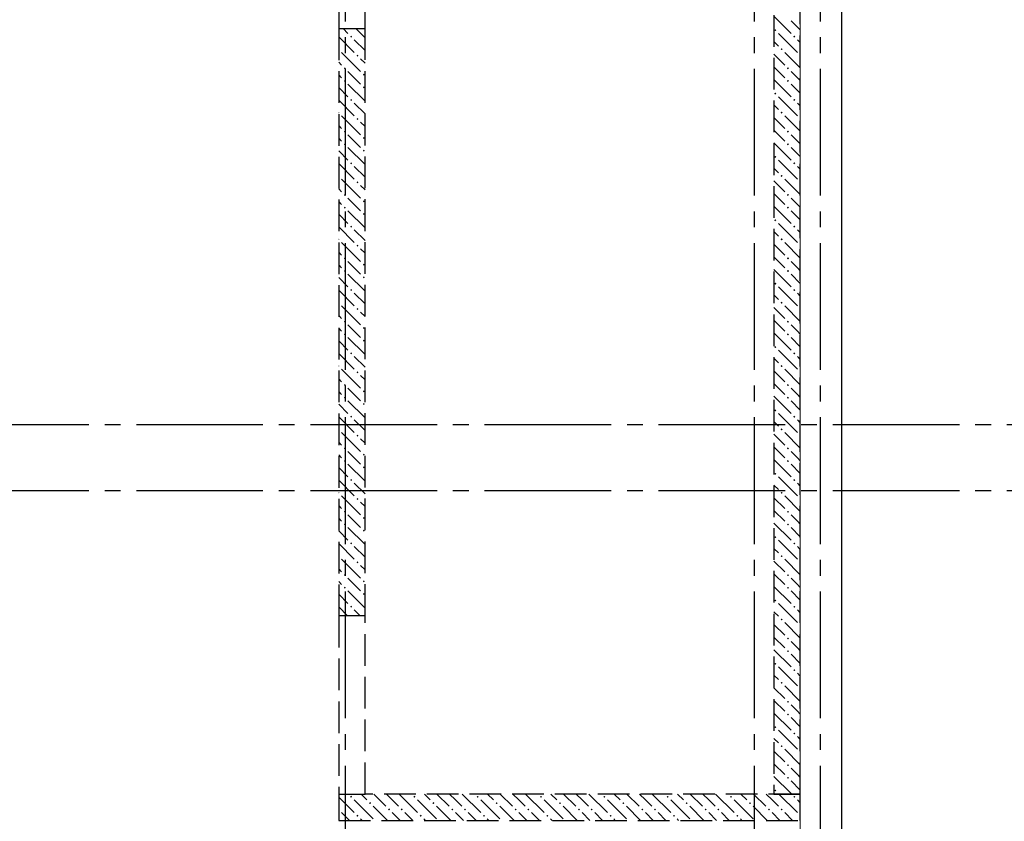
# Model space of a CAD drawing. Header units: millimetres. Extents: x 0 to 50400, y 0 to 35640.
# Tile 7 of 8: x 27747 to 35212, y 25856 to 31929. Entities that reach past the tile are written whole.
import ezdxf

# ---------------------------------------------------------------- set-up
doc = ezdxf.new("R2010")
doc.units = ezdxf.units.MM
doc.linetypes.add('______2', pattern=[324, 240, -84.00000000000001])
doc.linetypes.add('______5', pattern=[1320, 960, -120, 120, -120])
for name, color, linetype, lineweight in [('Standard', 7, 'Continuous', 25), ('ЖБ Перекрытие верхний уровень', 7, 'Continuous', 35), ('ЖБ Стена верхний уровень', 7, 'Continuous', 35)]:
    doc.layers.add(name, color=color, linetype=linetype, lineweight=lineweight)
doc.layers.add('Оси', color=7, linetype='______5', true_color=0x656565)

msp = doc.modelspace()

# ---------------------------------------------------------------- hatches: boundary and pattern name
at = {"layer": 'ЖБ Стена верхний уровень', "linetype": 'Continuous', "lineweight": 18, "transparency": 33554687}
for points in [[(30251.77734375, 31801.2890625), (30259.5849609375, 31809.0966796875), (30267.38525390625, 31801.2890625), (30259.5849609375, 31793.48876953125)], [(33467.79052734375, 31849.29931640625), (33475.576171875, 31857.099609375), (33483.3837890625, 31849.29931640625), (33475.576171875, 31841.49169921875)], [(33611.77734375, 31801.2890625), (33619.5849609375, 31809.0966796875), (33627.38525390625, 31801.2890625), (33619.5849609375, 31793.48876953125)], [(30165.09521484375, 31711.58935546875), (30171.38671875, 31705.2978515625), (30165.09521484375, 31699.00044014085)], [(30299.78759765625, 31657.28759765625), (30307.587890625, 31665.09521484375), (30315.38818359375, 31657.28759765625), (30307.587890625, 31649.501953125)], [(33515.77880859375, 31705.2978515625), (33523.58642578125, 31713.09814453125), (33531.38671875, 31705.2978515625), (33523.58642578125, 31697.490234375)], [(33659.78759765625, 31657.28759765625), (33665.10498046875, 31662.60997331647), (33665.10498046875, 31651.98020053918)], [(30203.7890625, 31561.2890625), (30211.58935546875, 31569.0966796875), (30219.38232421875, 31561.2890625), (30211.58935546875, 31553.48876953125)], [(30347.79052734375, 31513.30078125), (30355.576171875, 31521.08642578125), (30363.3837890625, 31513.30078125), (30355.576171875, 31505.50048828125)], [(33563.7890625, 31561.2890625), (33571.58935546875, 31569.0966796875), (33579.38232421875, 31561.2890625), (33571.58935546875, 31553.48876953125)], [(30203.7890625, 31465.2978515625), (30211.58935546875, 31473.09814453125), (30219.38232421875, 31465.2978515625), (30211.58935546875, 31457.490234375)], [(33563.7890625, 31465.2978515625), (33571.58935546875, 31473.09814453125), (33579.38232421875, 31465.2978515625), (33571.58935546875, 31457.490234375)], [(30347.79052734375, 31417.28759765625), (30355.576171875, 31425.09521484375), (30363.3837890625, 31417.28759765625), (30355.576171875, 31409.501953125)], [(33467.79052734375, 31369.29931640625), (33475.576171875, 31377.099609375), (33483.3837890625, 31369.29931640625), (33475.576171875, 31361.49169921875)], [(30251.77734375, 31321.2890625), (30259.5849609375, 31329.0966796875), (30267.38525390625, 31321.2890625), (30259.5849609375, 31313.48876953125)], [(33611.77734375, 31321.2890625), (33619.5849609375, 31329.0966796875), (33627.38525390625, 31321.2890625), (33619.5849609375, 31313.48876953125)], [(30165.09521484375, 31231.58935546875), (30171.38671875, 31225.2978515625), (30165.09521484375, 31219.00044014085)], [(33515.77880859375, 31225.2978515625), (33523.58642578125, 31233.09814453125), (33531.38671875, 31225.2978515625), (33523.58642578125, 31217.490234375)], [(30299.78759765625, 31177.28759765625), (30307.587890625, 31185.09521484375), (30315.38818359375, 31177.28759765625), (30307.587890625, 31169.501953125)], [(33659.78759765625, 31177.28759765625), (33665.10498046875, 31182.60997331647), (33665.10498046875, 31171.98020053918)], [(30203.7890625, 31081.2890625), (30211.58935546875, 31089.0966796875), (30219.38232421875, 31081.2890625), (30211.58935546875, 31073.48876953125)], [(33563.7890625, 31081.2890625), (33571.58935546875, 31089.0966796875), (33579.38232421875, 31081.2890625), (33571.58935546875, 31073.48876953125)], [(30203.7890625, 30985.2978515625), (30211.58935546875, 30993.09814453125), (30219.38232421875, 30985.2978515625), (30211.58935546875, 30977.490234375)], [(30347.79052734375, 31033.30078125), (30355.576171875, 31041.08642578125), (30363.3837890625, 31033.30078125), (30355.576171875, 31025.50048828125)], [(33563.7890625, 30985.2978515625), (33571.58935546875, 30993.09814453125), (33579.38232421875, 30985.2978515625), (33571.58935546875, 30977.490234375)], [(30347.79052734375, 30937.28759765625), (30355.576171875, 30945.09521484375), (30363.3837890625, 30937.28759765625), (30355.576171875, 30929.501953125)], [(30251.77734375, 30841.2890625), (30259.5849609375, 30849.0966796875), (30267.38525390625, 30841.2890625), (30259.5849609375, 30833.48876953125)], [(33467.79052734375, 30889.29931640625), (33475.576171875, 30897.099609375), (33483.3837890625, 30889.29931640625), (33475.576171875, 30881.49169921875)], [(33611.77734375, 30841.2890625), (33619.5849609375, 30849.0966796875), (33627.38525390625, 30841.2890625), (33619.5849609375, 30833.48876953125)], [(30165.09521484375, 30751.58935546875), (30171.38671875, 30745.2978515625), (30165.09521484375, 30739.00044014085)], [(30299.78759765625, 30697.28759765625), (30307.587890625, 30705.09521484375), (30315.38818359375, 30697.28759765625), (30307.587890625, 30689.501953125)], [(33515.77880859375, 30745.2978515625), (33523.58642578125, 30753.09814453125), (33531.38671875, 30745.2978515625), (33523.58642578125, 30737.490234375)], [(33659.78759765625, 30697.28759765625), (33665.10498046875, 30702.60997331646), (33665.10498046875, 30691.98020053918)], [(30203.7890625, 30601.2890625), (30211.58935546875, 30609.0966796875), (30219.38232421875, 30601.2890625), (30211.58935546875, 30593.48876953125)], [(33563.7890625, 30601.2890625), (33571.58935546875, 30609.0966796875), (33579.38232421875, 30601.2890625), (33571.58935546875, 30593.48876953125)], [(30347.79052734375, 30553.30078125), (30355.576171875, 30561.08642578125), (30363.3837890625, 30553.30078125), (30355.576171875, 30545.4931640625)], [(30203.7890625, 30505.2978515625), (30211.58935546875, 30513.09814453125), (30219.38232421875, 30505.2978515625), (30211.58935546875, 30497.490234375)], [(30347.79052734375, 30457.28759765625), (30355.576171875, 30465.09521484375), (30363.3837890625, 30457.28759765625), (30355.576171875, 30449.501953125)], [(33563.7890625, 30505.2978515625), (33571.58935546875, 30513.09814453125), (33579.38232421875, 30505.2978515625), (33571.58935546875, 30497.490234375)], [(33467.79052734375, 30409.29931640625), (33475.576171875, 30417.099609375), (33483.3837890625, 30409.29931640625), (33475.576171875, 30401.49169921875)], [(30251.77734375, 30361.2890625), (30259.5849609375, 30369.0966796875), (30267.38525390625, 30361.2890625), (30259.5849609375, 30353.48876953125)], [(33611.77734375, 30361.2890625), (33619.5849609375, 30369.0966796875), (33627.38525390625, 30361.2890625), (33619.5849609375, 30353.48876953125)], [(30165.09521484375, 30271.58935546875), (30171.38671875, 30265.2978515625), (30165.09521484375, 30259.00044014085)], [(33515.77880859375, 30265.2978515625), (33523.58642578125, 30273.09814453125), (33531.38671875, 30265.2978515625), (33523.58642578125, 30257.490234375)], [(30299.78759765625, 30217.28759765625), (30307.587890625, 30225.09521484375), (30315.38818359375, 30217.28759765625), (30307.587890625, 30209.501953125)], [(33659.78759765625, 30217.28759765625), (33665.10498046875, 30222.60997331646), (33665.10498046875, 30211.98020053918)], [(30203.7890625, 30121.2890625), (30211.58935546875, 30129.0966796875), (30219.38232421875, 30121.2890625), (30211.58935546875, 30113.48876953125)], [(33563.7890625, 30121.2890625), (33571.58935546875, 30129.0966796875), (33579.38232421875, 30121.2890625), (33571.58935546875, 30113.48876953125)], [(30203.7890625, 30025.2978515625), (30211.58935546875, 30033.09814453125), (30219.38232421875, 30025.2978515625), (30211.58935546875, 30017.490234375)], [(30347.79052734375, 30073.30078125), (30355.576171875, 30081.08642578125), (30363.3837890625, 30073.30078125), (30355.576171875, 30065.4931640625)], [(33563.7890625, 30025.2978515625), (33571.58935546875, 30033.09814453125), (33579.38232421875, 30025.2978515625), (33571.58935546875, 30017.490234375)], [(30347.79052734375, 29977.28759765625), (30355.576171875, 29985.09521484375), (30363.3837890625, 29977.28759765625), (30355.576171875, 29969.501953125)], [(33467.79052734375, 29929.29931640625), (33475.576171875, 29937.099609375), (33483.3837890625, 29929.29931640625), (33475.576171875, 29921.49169921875)], [(30251.77734375, 29881.2890625), (30259.5849609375, 29889.0966796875), (30267.38525390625, 29881.2890625), (30259.5849609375, 29873.48876953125)], [(33611.77734375, 29881.2890625), (33619.5849609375, 29889.0966796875), (33627.38525390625, 29881.2890625), (33619.5849609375, 29873.48876953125)], [(30165.09521484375, 29791.58935546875), (30171.38671875, 29785.2978515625), (30165.09521484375, 29779.00044014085)], [(33515.77880859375, 29785.2978515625), (33523.58642578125, 29793.09814453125), (33531.38671875, 29785.2978515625), (33523.58642578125, 29777.490234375)], [(30299.78759765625, 29737.28759765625), (30307.587890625, 29745.09521484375), (30315.38818359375, 29737.28759765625), (30307.587890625, 29729.501953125)], [(33659.78759765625, 29737.28759765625), (33665.10498046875, 29742.60997331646), (33665.10498046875, 29731.98020053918)], [(30203.7890625, 29641.2890625), (30211.58935546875, 29649.0966796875), (30219.38232421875, 29641.2890625), (30211.58935546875, 29633.48876953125)], [(33563.7890625, 29641.2890625), (33571.58935546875, 29649.0966796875), (33579.38232421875, 29641.2890625), (33571.58935546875, 29633.48876953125)], [(30347.79052734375, 29593.30078125), (30355.576171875, 29601.08642578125), (30363.3837890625, 29593.30078125), (30355.576171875, 29585.4931640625)], [(30203.7890625, 29545.2978515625), (30211.58935546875, 29553.09814453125), (30219.38232421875, 29545.2978515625), (30211.58935546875, 29537.490234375)], [(30347.79052734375, 29497.28759765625), (30355.576171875, 29505.09521484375), (30363.3837890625, 29497.28759765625), (30355.576171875, 29489.501953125)], [(33563.7890625, 29545.2978515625), (33571.58935546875, 29553.09814453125), (33579.38232421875, 29545.2978515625), (33571.58935546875, 29537.490234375)], [(33467.79052734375, 29449.29931640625), (33475.576171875, 29457.099609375), (33483.3837890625, 29449.29931640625), (33475.576171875, 29441.49169921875)], [(30251.77734375, 29401.2890625), (30259.5849609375, 29409.0966796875), (30267.38525390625, 29401.2890625), (30259.5849609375, 29393.48876953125)], [(33611.77734375, 29401.2890625), (33619.5849609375, 29409.0966796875), (33627.38525390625, 29401.2890625), (33619.5849609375, 29393.48876953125)], [(30165.09521484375, 29311.58935546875), (30171.38671875, 29305.2978515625), (30165.09521484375, 29299.00044014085)], [(30299.78759765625, 29257.28759765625), (30307.587890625, 29265.09521484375), (30315.38818359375, 29257.28759765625), (30307.587890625, 29249.501953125)], [(33515.77880859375, 29305.2978515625), (33523.58642578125, 29313.09814453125), (33531.38671875, 29305.2978515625), (33523.58642578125, 29297.490234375)], [(33659.78759765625, 29257.28759765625), (33665.10498046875, 29262.60997331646), (33665.10498046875, 29251.98020053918)], [(30203.7890625, 29161.2890625), (30211.58935546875, 29169.0966796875), (30219.38232421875, 29161.2890625), (30211.58935546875, 29153.48876953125)], [(30347.79052734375, 29113.30078125), (30355.576171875, 29121.08642578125), (30363.3837890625, 29113.30078125), (30355.576171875, 29105.4931640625)], [(33563.7890625, 29161.2890625), (33571.58935546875, 29169.0966796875), (33579.38232421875, 29161.2890625), (33571.58935546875, 29153.48876953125)], [(30203.7890625, 29065.29052734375), (30211.58935546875, 29073.09814453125), (30219.38232421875, 29065.29052734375), (30211.58935546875, 29057.490234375)], [(33563.7890625, 29065.29052734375), (33571.58935546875, 29073.09814453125), (33579.38232421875, 29065.29052734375), (33571.58935546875, 29057.490234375)], [(30347.79052734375, 29017.28759765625), (30355.576171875, 29025.09521484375), (30363.3837890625, 29017.28759765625), (30355.576171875, 29009.501953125)], [(33467.79052734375, 28969.29931640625), (33475.576171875, 28977.099609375), (33483.3837890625, 28969.29931640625), (33475.576171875, 28961.49169921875)], [(30251.77734375, 28921.2890625), (30259.5849609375, 28929.0966796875), (30267.38525390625, 28921.2890625), (30259.5849609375, 28913.48876953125)], [(33611.77734375, 28921.2890625), (33619.5849609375, 28929.0966796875), (33627.38525390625, 28921.2890625), (33619.5849609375, 28913.48876953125)], [(30165.09521484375, 28831.58793876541), (30171.38671875, 28825.29052734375), (30165.09521484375, 28818.9990234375)], [(33515.77880859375, 28825.29052734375), (33523.58642578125, 28833.09814453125), (33531.38671875, 28825.29052734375), (33523.58642578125, 28817.490234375)], [(30299.78759765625, 28777.28759765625), (30307.587890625, 28785.09521484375), (30315.38818359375, 28777.28759765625), (30307.587890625, 28769.501953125)], [(33659.78759765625, 28777.28759765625), (33665.10498046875, 28782.60997331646), (33665.10498046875, 28771.98020053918)], [(30203.7890625, 28681.2890625), (30211.58935546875, 28689.0966796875), (30219.38232421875, 28681.2890625), (30211.58935546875, 28673.48876953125)], [(33563.7890625, 28681.2890625), (33571.58935546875, 28689.0966796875), (33579.38232421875, 28681.2890625), (33571.58935546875, 28673.48876953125)], [(30203.7890625, 28585.29052734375), (30211.58935546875, 28593.09814453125), (30219.38232421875, 28585.29052734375), (30211.58935546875, 28577.490234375)], [(30347.79052734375, 28633.30078125), (30355.576171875, 28641.08642578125), (30363.3837890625, 28633.30078125), (30355.576171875, 28625.4931640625)], [(33563.7890625, 28585.29052734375), (33571.58935546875, 28593.09814453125), (33579.38232421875, 28585.29052734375), (33571.58935546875, 28577.490234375)], [(30347.79052734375, 28537.28759765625), (30355.576171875, 28545.09521484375), (30363.3837890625, 28537.28759765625), (30355.576171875, 28529.501953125)], [(30251.77734375, 28441.2890625), (30259.5849609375, 28449.0966796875), (30267.38525390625, 28441.2890625), (30259.5849609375, 28433.48876953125)], [(33467.79052734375, 28489.29931640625), (33475.576171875, 28497.099609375), (33483.3837890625, 28489.29931640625), (33475.576171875, 28481.49169921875)], [(33611.77734375, 28441.2890625), (33619.5849609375, 28449.0966796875), (33627.38525390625, 28441.2890625), (33619.5849609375, 28433.48876953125)], [(30165.09521484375, 28351.58793876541), (30171.38671875, 28345.29052734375), (30165.09521484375, 28338.9990234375)], [(30299.78759765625, 28297.28759765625), (30307.587890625, 28305.09521484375), (30315.38818359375, 28297.28759765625), (30307.587890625, 28289.501953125)], [(33515.77880859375, 28345.29052734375), (33523.58642578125, 28353.09814453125), (33531.38671875, 28345.29052734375), (33523.58642578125, 28337.490234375)], [(33659.78759765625, 28297.28759765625), (33665.10498046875, 28302.60997331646), (33665.10498046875, 28291.98020053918)], [(30203.7890625, 28201.2890625), (30211.58935546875, 28209.0966796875), (30219.38232421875, 28201.2890625), (30211.58935546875, 28193.48876953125)], [(30347.79052734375, 28153.30078125), (30355.576171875, 28161.08642578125), (30363.3837890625, 28153.30078125), (30355.576171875, 28145.4931640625)], [(33563.7890625, 28201.2890625), (33571.58935546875, 28209.0966796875), (33579.38232421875, 28201.2890625), (33571.58935546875, 28193.48876953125)], [(30203.7890625, 28105.29052734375), (30211.58935546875, 28113.09814453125), (30219.38232421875, 28105.29052734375), (30211.58935546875, 28097.490234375)], [(33563.7890625, 28105.29052734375), (33571.58935546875, 28113.09814453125), (33579.38232421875, 28105.29052734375), (33571.58935546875, 28097.490234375)], [(30347.79052734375, 28057.28759765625), (30355.576171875, 28065.09521484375), (30363.3837890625, 28057.28759765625), (30355.576171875, 28049.501953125)], [(33467.79052734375, 28009.29931640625), (33475.576171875, 28017.099609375), (33483.3837890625, 28009.29931640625), (33475.576171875, 28001.49169921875)], [(30251.77734375, 27961.2890625), (30259.5849609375, 27969.0966796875), (30267.38525390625, 27961.2890625), (30259.5849609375, 27953.48876953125)], [(33611.77734375, 27961.2890625), (33619.5849609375, 27969.0966796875), (33627.38525390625, 27961.2890625), (33619.5849609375, 27953.48876953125)], [(30165.09521484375, 27871.58793876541), (30171.38671875, 27865.29052734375), (30165.09521484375, 27858.9990234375)], [(33515.77880859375, 27865.29052734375), (33523.58642578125, 27873.09814453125), (33531.38671875, 27865.29052734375), (33523.58642578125, 27857.490234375)], [(30299.78759765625, 27817.28759765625), (30307.587890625, 27825.09521484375), (30315.38818359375, 27817.28759765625), (30307.587890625, 27809.501953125)], [(33659.78759765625, 27817.28759765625), (33665.10498046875, 27822.60997331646), (33665.10498046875, 27811.98020053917)], [(30203.7890625, 27721.2890625), (30211.58935546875, 27729.0966796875), (30219.38232421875, 27721.2890625), (30211.58935546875, 27713.48876953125)], [(33563.7890625, 27721.2890625), (33571.58935546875, 27729.0966796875), (33579.38232421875, 27721.2890625), (33571.58935546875, 27713.48876953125)], [(30203.7890625, 27625.29052734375), (30211.58935546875, 27633.09814453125), (30219.38232421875, 27625.29052734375), (30211.58935546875, 27617.490234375)], [(30347.79052734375, 27673.30078125), (30355.576171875, 27681.10107421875), (30363.3837890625, 27673.30078125), (30355.576171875, 27665.4931640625)], [(33563.7890625, 27625.29052734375), (33571.58935546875, 27633.09814453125), (33579.38232421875, 27625.29052734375), (33571.58935546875, 27617.490234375)], [(30347.79052734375, 27577.28759765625), (30355.576171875, 27585.087890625), (30363.3837890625, 27577.28759765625), (30355.576171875, 27569.501953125)], [(30251.77734375, 27481.2890625), (30259.5849609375, 27489.0966796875), (30267.38525390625, 27481.2890625), (30259.5849609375, 27473.48876953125)], [(33467.79052734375, 27529.29931640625), (33475.576171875, 27537.099609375), (33483.3837890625, 27529.29931640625), (33475.576171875, 27521.49169921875)], [(33611.77734375, 27481.2890625), (33619.5849609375, 27489.0966796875), (33627.38525390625, 27481.2890625), (33619.5849609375, 27473.48876953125)], [(33515.77880859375, 27385.29052734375), (33523.58642578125, 27393.09814453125), (33531.38671875, 27385.29052734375), (33523.58642578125, 27377.490234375)], [(33659.78759765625, 27337.28759765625), (33665.10498046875, 27342.60498046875), (33665.10498046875, 27331.98020053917)], [(33563.7890625, 27241.2890625), (33571.58935546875, 27249.0966796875), (33579.38232421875, 27241.2890625), (33571.58935546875, 27233.48876953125)], [(33563.7890625, 27145.29052734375), (33571.58935546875, 27153.09814453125), (33579.38232421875, 27145.29052734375), (33571.58935546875, 27137.490234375)], [(33467.79052734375, 27049.29931640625), (33475.576171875, 27057.099609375), (33483.3837890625, 27049.29931640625), (33475.576171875, 27041.49169921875)], [(33611.77734375, 27001.2890625), (33619.5849609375, 27009.0966796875), (33627.38525390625, 27001.2890625), (33619.5849609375, 26993.48876953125)], [(33515.77880859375, 26905.29052734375), (33523.58642578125, 26913.09814453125), (33531.38671875, 26905.29052734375), (33523.58642578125, 26897.490234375)], [(33659.78759765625, 26857.28759765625), (33665.10498046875, 26862.60498046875), (33665.10498046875, 26851.98020053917)], [(33563.7890625, 26761.2890625), (33571.58935546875, 26769.0966796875), (33579.38232421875, 26761.2890625), (33571.58935546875, 26753.48876953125)], [(33563.7890625, 26665.29052734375), (33571.58935546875, 26673.09814453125), (33579.38232421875, 26665.29052734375), (33571.58935546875, 26657.490234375)], [(33467.79052734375, 26569.29931640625), (33475.576171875, 26577.099609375), (33483.3837890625, 26569.29931640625), (33475.576171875, 26561.49169921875)], [(33611.77734375, 26521.2890625), (33619.5849609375, 26529.0966796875), (33627.38525390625, 26521.2890625), (33619.5849609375, 26513.48876953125)], [(33515.77880859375, 26425.29052734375), (33523.58642578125, 26433.09814453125), (33531.38671875, 26425.29052734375), (33523.58642578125, 26417.490234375)], [(33659.78759765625, 26377.28759765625), (33665.10498046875, 26382.60498046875), (33665.10498046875, 26371.98020053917)], [(33563.7890625, 26281.2890625), (33571.58935546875, 26289.0966796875), (33579.38232421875, 26281.2890625), (33571.58935546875, 26273.48876953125)], [(33563.7890625, 26185.29052734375), (33571.58935546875, 26193.09814453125), (33579.38232421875, 26185.29052734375), (33571.58935546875, 26177.490234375)], [(33467.79052734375, 26089.29931640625), (33475.576171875, 26097.099609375), (33483.3837890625, 26089.29931640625), (33475.576171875, 26081.49169921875)], [(30251.77734375, 26041.2890625), (30259.5849609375, 26049.0966796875), (30267.38525390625, 26041.2890625), (30259.5849609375, 26033.48876953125)], [(30395.77880859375, 25993.30078125), (30403.58642578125, 26001.10107421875), (30411.38671875, 25993.30078125), (30403.58642578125, 25985.4931640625)], [(30731.77734375, 26041.2890625), (30739.5849609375, 26049.0966796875), (30747.38525390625, 26041.2890625), (30739.5849609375, 26033.48876953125)], [(30875.77880859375, 25993.30078125), (30883.58642578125, 26001.10107421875), (30891.38671875, 25993.30078125), (30883.58642578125, 25985.4931640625)], [(31211.77734375, 26041.2890625), (31219.5849609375, 26049.0966796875), (31227.38525390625, 26041.2890625), (31219.5849609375, 26033.48876953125)], [(31355.77880859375, 25993.30078125), (31363.58642578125, 26001.10107421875), (31371.38671875, 25993.30078125), (31363.58642578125, 25985.4931640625)], [(31691.77734375, 26041.2890625), (31699.5849609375, 26049.0966796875), (31707.38525390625, 26041.2890625), (31699.5849609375, 26033.48876953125)], [(31835.77880859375, 25993.30078125), (31843.58642578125, 26001.10107421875), (31851.38671875, 25993.30078125), (31843.58642578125, 25985.4931640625)], [(32171.77734375, 26041.2890625), (32179.5849609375, 26049.0966796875), (32187.38525390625, 26041.2890625), (32179.5849609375, 26033.48876953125)], [(32315.77880859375, 25993.30078125), (32323.58642578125, 26001.10107421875), (32331.38671875, 25993.30078125), (32323.58642578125, 25985.4931640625)], [(32651.77734375, 26041.2890625), (32659.5849609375, 26049.0966796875), (32667.38525390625, 26041.2890625), (32659.5849609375, 26033.48876953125)], [(32795.77880859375, 25993.30078125), (32803.58642578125, 26001.10107421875), (32811.38671875, 25993.30078125), (32803.58642578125, 25985.4931640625)], [(33131.77734375, 26041.2890625), (33139.5849609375, 26049.0966796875), (33147.38525390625, 26041.2890625), (33139.5849609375, 26033.48876953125)], [(33275.77880859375, 25993.30078125), (33283.58642578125, 26001.10107421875), (33291.38671875, 25993.30078125), (33283.58642578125, 25985.4931640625)], [(33611.77734375, 26041.2890625), (33619.5849609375, 26049.0966796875), (33627.38525390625, 26041.2890625), (33619.5849609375, 26033.48876953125)], [(30165.09521484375, 25951.58793876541), (30171.38671875, 25945.29052734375), (30165.09521484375, 25938.9990234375)], [(30299.78759765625, 25897.28759765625), (30307.587890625, 25905.087890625), (30315.38818359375, 25897.28759765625), (30307.587890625, 25889.501953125)], [(30539.78759765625, 25945.29052734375), (30547.587890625, 25953.09814453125), (30555.38818359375, 25945.29052734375), (30547.587890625, 25937.490234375)], [(30635.77880859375, 25945.29052734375), (30643.58642578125, 25953.09814453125), (30651.38671875, 25945.29052734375), (30643.58642578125, 25937.490234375)], [(30779.78759765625, 25897.28759765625), (30787.587890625, 25905.087890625), (30795.38818359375, 25897.28759765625), (30787.587890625, 25889.501953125)], [(31019.78759765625, 25945.29052734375), (31027.587890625, 25953.09814453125), (31035.38818359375, 25945.29052734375), (31027.587890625, 25937.490234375)], [(31115.77880859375, 25945.29052734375), (31123.58642578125, 25953.09814453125), (31131.38671875, 25945.29052734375), (31123.58642578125, 25937.490234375)], [(31259.78759765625, 25897.28759765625), (31267.587890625, 25905.087890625), (31275.38818359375, 25897.28759765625), (31267.587890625, 25889.501953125)], [(31499.78759765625, 25945.29052734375), (31507.587890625, 25953.09814453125), (31515.38818359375, 25945.29052734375), (31507.587890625, 25937.490234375)], [(31595.77880859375, 25945.29052734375), (31603.58642578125, 25953.09814453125), (31611.38671875, 25945.29052734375), (31603.58642578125, 25937.490234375)], [(31739.78759765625, 25897.28759765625), (31747.587890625, 25905.087890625), (31755.38818359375, 25897.28759765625), (31747.587890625, 25889.501953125)], [(31979.78759765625, 25945.29052734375), (31987.587890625, 25953.09814453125), (31995.38818359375, 25945.29052734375), (31987.587890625, 25937.490234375)], [(32075.77880859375, 25945.29052734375), (32083.58642578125, 25953.09814453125), (32091.38671875, 25945.29052734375), (32083.58642578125, 25937.490234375)], [(32219.78759765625, 25897.28759765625), (32227.587890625, 25905.087890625), (32235.38818359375, 25897.28759765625), (32227.587890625, 25889.501953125)], [(32459.78759765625, 25945.29052734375), (32467.587890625, 25953.09814453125), (32475.38818359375, 25945.29052734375), (32467.587890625, 25937.490234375)], [(32555.77880859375, 25945.29052734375), (32563.58642578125, 25953.09814453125), (32571.38671875, 25945.29052734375), (32563.58642578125, 25937.490234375)], [(32699.78759765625, 25897.28759765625), (32707.587890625, 25905.087890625), (32715.38818359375, 25897.28759765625), (32707.587890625, 25889.501953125)], [(32939.78759765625, 25945.29052734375), (32947.587890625, 25953.09814453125), (32955.38818359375, 25945.29052734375), (32947.587890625, 25937.490234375)], [(33035.77880859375, 25945.29052734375), (33043.58642578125, 25953.09814453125), (33051.38671875, 25945.29052734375), (33043.58642578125, 25937.490234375)], [(33179.78759765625, 25897.28759765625), (33187.587890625, 25905.087890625), (33195.38818359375, 25897.28759765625), (33187.587890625, 25889.501953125)], [(33419.78759765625, 25945.29052734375), (33427.587890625, 25953.09814453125), (33435.38818359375, 25945.29052734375), (33427.587890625, 25937.490234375)], [(33515.77880859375, 25945.29052734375), (33523.58642578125, 25953.09814453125), (33531.38671875, 25945.29052734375), (33523.58642578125, 25937.490234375)], [(33659.78759765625, 25897.28759765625), (33665.10498046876, 25902.60498046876), (33665.10498046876, 25891.98020053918)]]:
    msp.add_hatch(color=7, dxfattribs=at).paths.add_polyline_path(points, flags=16)

# ---------------------------------------------------------------- linework, layer by layer
at = {"layer": 'Standard', "color": 254, "linetype": 'Continuous', "lineweight": -3, "true_color": 0xc4c4ff, "transparency": 33554687}
msp.add_lwpolyline([(8731.10595703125, 10041.3720703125), (33980.77880859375, 10041.3720703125), (33980.77880859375, 32976.64306640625), (8731.10595703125, 32976.64306640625), (8731.10595703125, 10041.3720703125)], dxfattribs=at)
at = {"layer": 'ЖБ Перекрытие верхний уровень', "color": 7, "linetype": 'Continuous', "lineweight": 18, "transparency": 33554687}
msp.add_line((33665.10498046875, 22312.39013671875), (33665.10498046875, 32612.3876953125), dxfattribs=at)
at = {"layer": 'ЖБ Стена верхний уровень', "color": 251, "linetype": '______2', "lineweight": -3, "true_color": 0x656565, "transparency": 33554687}
for p, q in [((33465.1025390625, 32612.3876953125), (33465.1025390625, 26062.3828125)), ((33665.10498046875, 26062.3828125), (33665.10498046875, 32612.3876953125)), ((30165.09521484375, 32062.3828125), (30165.09521484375, 31862.3876953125)), ((30365.09765625, 31862.3876953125), (30365.09765625, 32062.3828125)), ((30165.09521484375, 31862.3876953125), (30165.09521484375, 27412.39013671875)), ((30365.09765625, 27412.39013671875), (30365.09765625, 31862.3876953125)), ((30165.09521484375, 27412.39013671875), (30165.09521484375, 26062.3828125)), ((30365.09765625, 26062.3828125), (30365.09765625, 27412.39013671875)), ((30165.09521484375, 26062.3828125), (30165.09521484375, 25862.3876953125)), ((33665.10498046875, 26062.3828125), (30365.09765625, 26062.3828125)), ((33465.1025390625, 26062.3828125), (33665.10498046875, 26062.3828125)), ((33665.10498046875, 25862.3876953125), (33665.10498046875, 26062.3828125)), ((30165.09521484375, 25862.3876953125), (33665.10498046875, 25862.3876953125))]:
    msp.add_line(p, q, dxfattribs=at)
at = {"layer": 'ЖБ Стена верхний уровень', "color": 9, "linetype": 'Continuous', "lineweight": 18, "true_color": 0xc7c7c7, "transparency": 33554687}
for p, q in [((33465.1025390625, 31955.78475805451), (33595.576171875, 31825.2978515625)), ((33595.576171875, 31921.2890625), (33665.10498046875, 31851.76379010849)), ((30198.49010106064, 31862.3876953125), (30235.576171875, 31825.2978515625)), ((30294.48053491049, 31862.3876953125), (30365.09765625, 31791.7741655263)), ((33499.5849609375, 31825.2978515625), (33643.58642578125, 31681.2890625)), ((30165.09521484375, 31799.78630015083), (30283.58642578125, 31681.2890625)), ((30283.58642578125, 31777.28759765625), (30365.09765625, 31695.7846588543)), ((33499.5849609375, 31729.29931640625), (33465.1025390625, 31763.77647619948)), ((33643.58642578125, 31777.28759765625), (33665.10498046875, 31755.77123192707)), ((30187.587890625, 31681.2890625), (30331.58935546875, 31537.28759765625)), ((33465.1025390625, 31667.77690989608), (33547.587890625, 31585.2978515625)), ((33547.587890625, 31681.2890625), (33665.10498046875, 31563.77197265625)), ((30165.09521484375, 31607.78881126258), (30187.587890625, 31585.2978515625)), ((30365.09765625, 31599.78907151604), (30331.58935546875, 31633.30078125)), ((30165.09521484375, 31511.7919921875), (30187.587890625, 31489.29931640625)), ((30283.58642578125, 31489.29931640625), (30235.576171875, 31537.28759765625)), ((33465.1025390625, 31571.78466796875), (33547.587890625, 31489.29931640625)), ((33643.58642578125, 31489.29931640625), (33595.576171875, 31537.28759765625)), ((30235.576171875, 31441.2890625), (30365.09765625, 31311.7741655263)), ((30331.58935546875, 31441.2890625), (30283.58642578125, 31489.29931640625)), ((33465.1025390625, 31475.78475805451), (33595.576171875, 31345.2978515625)), ((33595.576171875, 31441.2890625), (33665.10498046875, 31371.76379010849)), ((33665.10498046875, 31467.77747844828), (33643.58642578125, 31489.29931640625)), ((30165.09521484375, 31415.78597894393), (30235.576171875, 31345.2978515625)), ((30165.09521484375, 31319.78630015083), (30283.58642578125, 31201.2890625)), ((30283.58642578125, 31297.28759765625), (30365.09765625, 31215.7846588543)), ((33499.5849609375, 31249.29931640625), (33465.1025390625, 31283.77647619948)), ((33499.5849609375, 31345.2978515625), (33643.58642578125, 31201.2890625)), ((33643.58642578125, 31297.28759765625), (33665.10498046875, 31275.77123192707)), ((30187.587890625, 31201.2890625), (30331.58935546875, 31057.28759765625)), ((30365.09765625, 31119.78907151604), (30331.58935546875, 31153.30078125)), ((33465.1025390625, 31187.77690989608), (33547.587890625, 31105.2978515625)), ((33547.587890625, 31201.2890625), (33665.10498046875, 31083.77197265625)), ((30165.09521484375, 31127.78881126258), (30187.587890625, 31105.2978515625)), ((30283.58642578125, 31009.29931640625), (30235.576171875, 31057.28759765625)), ((33465.1025390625, 31091.78466796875), (33547.587890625, 31009.29931640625)), ((33643.58642578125, 31009.29931640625), (33595.576171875, 31057.28759765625)), ((30165.09521484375, 31031.7919921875), (30187.587890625, 31009.29931640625)), ((30331.58935546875, 30961.2890625), (30283.58642578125, 31009.29931640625)), ((33465.1025390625, 30995.78475805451), (33595.576171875, 30865.2978515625)), ((33665.10498046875, 30987.77747844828), (33643.58642578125, 31009.29931640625)), ((30165.09521484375, 30935.78597894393), (30235.576171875, 30865.2978515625)), ((30235.576171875, 30961.2890625), (30365.09765625, 30831.7741655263)), ((33595.576171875, 30961.2890625), (33665.10498046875, 30891.76379010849)), ((30165.09521484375, 30839.78630015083), (30283.58642578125, 30721.2890625)), ((33499.5849609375, 30865.2978515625), (33643.58642578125, 30721.2890625)), ((30283.58642578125, 30817.28759765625), (30365.09765625, 30735.7846588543)), ((33499.5849609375, 30769.29931640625), (33465.1025390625, 30803.77647619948)), ((33643.58642578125, 30817.28759765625), (33665.10498046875, 30795.77123192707)), ((30187.587890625, 30721.2890625), (30331.58935546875, 30577.28759765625)), ((33465.1025390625, 30707.77690989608), (33547.587890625, 30625.2978515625)), ((33547.587890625, 30721.2890625), (33665.10498046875, 30603.77197265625)), ((30165.09521484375, 30647.78881126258), (30187.587890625, 30625.2978515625)), ((30365.09765625, 30639.78907151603), (30331.58935546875, 30673.30078125)), ((33465.1025390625, 30611.78466796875), (33547.587890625, 30529.29931640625)), ((30165.09521484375, 30551.7919921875), (30187.587890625, 30529.29931640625)), ((30283.58642578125, 30529.29931640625), (30235.576171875, 30577.28759765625)), ((33643.58642578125, 30529.29931640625), (33595.576171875, 30577.28759765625)), ((30235.576171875, 30481.2890625), (30365.09765625, 30351.7741655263)), ((30331.58935546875, 30481.2890625), (30283.58642578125, 30529.29931640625)), ((33465.1025390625, 30515.78475805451), (33595.576171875, 30385.2978515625)), ((33595.576171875, 30481.2890625), (33665.10498046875, 30411.76379010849)), ((33665.10498046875, 30507.77747844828), (33643.58642578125, 30529.29931640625)), ((30165.09521484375, 30455.78597894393), (30235.576171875, 30385.2978515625)), ((33499.5849609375, 30385.2978515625), (33643.58642578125, 30241.2890625)), ((30165.09521484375, 30359.78630015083), (30283.58642578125, 30241.2890625)), ((30283.58642578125, 30337.28759765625), (30365.09765625, 30255.7846588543)), ((33499.5849609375, 30289.29931640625), (33465.1025390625, 30323.77647619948)), ((33643.58642578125, 30337.28759765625), (33665.10498046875, 30315.77123192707)), ((30187.587890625, 30241.2890625), (30331.58935546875, 30097.28759765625)), ((33547.587890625, 30241.2890625), (33665.10498046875, 30123.77197265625)), ((30165.09521484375, 30167.78881126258), (30187.587890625, 30145.2978515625)), ((30365.09765625, 30159.78907151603), (30331.58935546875, 30193.30078125)), ((33465.1025390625, 30227.77690989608), (33547.587890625, 30145.2978515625)), ((30283.58642578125, 30049.29931640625), (30235.576171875, 30097.28759765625)), ((33465.1025390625, 30131.78466796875), (33547.587890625, 30049.29931640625)), ((33643.58642578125, 30049.29931640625), (33595.576171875, 30097.28759765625)), ((30165.09521484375, 30071.7919921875), (30187.587890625, 30049.29931640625)), ((30331.58935546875, 30001.2890625), (30283.58642578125, 30049.29931640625)), ((33465.1025390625, 30035.78475805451), (33595.576171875, 29905.2978515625)), ((33665.10498046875, 30027.77747844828), (33643.58642578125, 30049.29931640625)), ((30165.09521484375, 29975.78597894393), (30235.576171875, 29905.2978515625)), ((30235.576171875, 30001.2890625), (30365.09765625, 29871.7741655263)), ((33595.576171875, 30001.2890625), (33665.10498046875, 29931.76379010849)), ((30165.09521484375, 29879.78630015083), (30283.58642578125, 29761.2890625)), ((33499.5849609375, 29905.2978515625), (33643.58642578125, 29761.2890625)), ((30283.58642578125, 29857.28759765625), (30365.09765625, 29775.7846588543)), ((33499.5849609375, 29809.29931640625), (33465.1025390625, 29843.77647619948)), ((33643.58642578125, 29857.28759765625), (33665.10498046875, 29835.77123192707)), ((30187.587890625, 29761.2890625), (30331.58935546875, 29617.28759765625)), ((30365.09765625, 29679.78907151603), (30331.58935546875, 29713.30078125)), ((33465.1025390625, 29747.77690989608), (33547.587890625, 29665.2978515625)), ((33547.587890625, 29761.2890625), (33665.10498046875, 29643.77197265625)), ((30165.09521484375, 29687.78881126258), (30187.587890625, 29665.2978515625)), ((33465.1025390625, 29651.78466796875), (33547.587890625, 29569.29931640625)), ((30165.09521484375, 29591.7919921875), (30187.587890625, 29569.29931640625)), ((30283.58642578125, 29569.29931640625), (30235.576171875, 29617.28759765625)), ((30331.58935546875, 29521.2890625), (30283.58642578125, 29569.29931640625)), ((33643.58642578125, 29569.29931640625), (33595.576171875, 29617.28759765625)), ((33665.10498046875, 29547.77747844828), (33643.58642578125, 29569.29931640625)), ((30165.09521484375, 29495.78597894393), (30235.576171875, 29425.2978515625)), ((30235.576171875, 29521.2890625), (30365.09765625, 29391.7741655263)), ((33465.1025390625, 29555.78475805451), (33595.576171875, 29425.2978515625)), ((33595.576171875, 29521.2890625), (33665.10498046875, 29451.76379010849)), ((33499.5849609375, 29425.2978515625), (33643.58642578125, 29281.2890625)), ((30165.09521484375, 29399.78630015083), (30283.58642578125, 29281.2890625)), ((30283.58642578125, 29377.28759765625), (30365.09765625, 29295.7846588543)), ((33499.5849609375, 29329.29931640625), (33465.1025390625, 29363.77647619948)), ((33643.58642578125, 29377.28759765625), (33665.10498046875, 29355.77123192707)), ((30187.587890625, 29281.2890625), (30331.58935546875, 29137.28759765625)), ((33465.1025390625, 29267.77587890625), (33547.587890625, 29185.29052734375)), ((33547.587890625, 29281.2890625), (33665.10498046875, 29163.77197265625)), ((30165.09521484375, 29207.783203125), (30187.587890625, 29185.29052734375)), ((30365.09765625, 29199.78907151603), (30331.58935546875, 29233.30078125)), ((30283.58642578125, 29089.29931640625), (30235.576171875, 29137.28759765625)), ((33465.1025390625, 29171.77837473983), (33547.587890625, 29089.29931640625)), ((33643.58642578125, 29089.29931640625), (33595.576171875, 29137.28759765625)), ((30165.09521484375, 29111.79027610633), (30187.587890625, 29089.29931640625)), ((30235.576171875, 29041.2890625), (30365.09765625, 28911.7741655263)), ((30331.58935546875, 29041.2890625), (30283.58642578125, 29089.29931640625)), ((33465.1025390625, 29075.78407067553), (33595.576171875, 28945.29052734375)), ((33595.576171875, 29041.2890625), (33665.10498046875, 28971.76379010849)), ((33665.10498046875, 29067.77747844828), (33643.58642578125, 29089.29931640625)), ((30165.09521484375, 29015.78223990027), (30235.576171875, 28945.29052734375)), ((30165.09521484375, 28919.7802734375), (30283.58642578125, 28801.2890625)), ((30283.58642578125, 28897.28759765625), (30365.09765625, 28815.7846588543)), ((33499.5849609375, 28945.29052734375), (33643.58642578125, 28801.2890625)), ((33643.58642578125, 28897.28759765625), (33665.10498046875, 28875.77123192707)), ((33499.5849609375, 28849.29931640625), (33465.1025390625, 28883.77647619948)), ((30187.587890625, 28801.2890625), (30331.58935546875, 28657.28759765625)), ((30365.09765625, 28719.78907151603), (30331.58935546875, 28753.30078125)), ((33465.1025390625, 28787.77587890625), (33547.587890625, 28705.29052734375)), ((33547.587890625, 28801.2890625), (33665.10498046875, 28683.77197265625)), ((30165.09521484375, 28727.783203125), (30187.587890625, 28705.29052734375)), ((33465.1025390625, 28691.77837473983), (33547.587890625, 28609.29931640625)), ((30165.09521484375, 28631.79027610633), (30187.587890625, 28609.29931640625)), ((30283.58642578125, 28609.29931640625), (30235.576171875, 28657.28759765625)), ((30331.58935546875, 28561.2890625), (30283.58642578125, 28609.29931640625)), ((33465.1025390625, 28595.78407067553), (33595.576171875, 28465.29052734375)), ((33643.58642578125, 28609.29931640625), (33595.576171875, 28657.28759765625)), ((33665.10498046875, 28587.77747844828), (33643.58642578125, 28609.29931640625)), ((30165.09521484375, 28535.78223990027), (30235.576171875, 28465.29052734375)), ((30235.576171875, 28561.2890625), (30365.09765625, 28431.7741655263)), ((33595.576171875, 28561.2890625), (33665.10498046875, 28491.76379010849)), ((33499.5849609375, 28465.29052734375), (33643.58642578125, 28321.2890625)), ((30165.09521484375, 28439.7802734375), (30283.58642578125, 28321.2890625)), ((30283.58642578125, 28417.28759765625), (30365.09765625, 28335.7846588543)), ((33499.5849609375, 28369.29931640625), (33465.1025390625, 28403.77647619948)), ((33643.58642578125, 28417.28759765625), (33665.10498046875, 28395.77123192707)), ((30187.587890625, 28321.2890625), (30331.58935546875, 28177.28759765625)), ((33465.1025390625, 28307.77587890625), (33547.587890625, 28225.29052734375)), ((33547.587890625, 28321.2890625), (33665.10498046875, 28203.77197265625)), ((30165.09521484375, 28247.783203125), (30187.587890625, 28225.29052734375)), ((30365.09765625, 28239.78907151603), (30331.58935546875, 28273.30078125)), ((30165.09521484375, 28151.79027610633), (30187.587890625, 28129.29931640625)), ((30283.58642578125, 28129.29931640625), (30235.576171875, 28177.28759765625)), ((33465.1025390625, 28211.77837473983), (33547.587890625, 28129.29931640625)), ((33643.58642578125, 28129.29931640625), (33595.576171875, 28177.28759765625)), ((30235.576171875, 28081.2890625), (30365.09765625, 27951.7741655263)), ((30331.58935546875, 28081.2890625), (30283.58642578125, 28129.29931640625)), ((33465.1025390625, 28115.78407067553), (33595.576171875, 27985.29052734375)), ((33595.576171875, 28081.2890625), (33665.10498046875, 28011.76379010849)), ((33665.10498046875, 28107.77747844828), (33643.58642578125, 28129.29931640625)), ((30165.09521484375, 28055.78223990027), (30235.576171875, 27985.29052734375)), ((30165.09521484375, 27959.7802734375), (30283.58642578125, 27841.2890625)), ((30283.58642578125, 27937.28759765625), (30365.09765625, 27855.7846588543)), ((33499.5849609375, 27889.29931640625), (33465.1025390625, 27923.77647619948)), ((33499.5849609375, 27985.29052734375), (33643.58642578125, 27841.2890625)), ((33643.58642578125, 27937.28759765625), (33665.10498046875, 27915.77123192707)), ((30187.587890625, 27841.2890625), (30331.58935546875, 27697.28759765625)), ((30365.09765625, 27759.78907151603), (30331.58935546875, 27793.30078125)), ((33465.1025390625, 27827.77587890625), (33547.587890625, 27745.29052734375)), ((33547.587890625, 27841.2890625), (33665.10498046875, 27723.77197265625)), ((30165.09521484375, 27767.783203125), (30187.587890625, 27745.29052734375)), ((30283.58642578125, 27649.29931640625), (30235.576171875, 27697.28759765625)), ((33465.1025390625, 27731.77837473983), (33547.587890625, 27649.29931640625)), ((33643.58642578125, 27649.29931640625), (33595.576171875, 27697.28759765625)), ((30165.09521484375, 27671.79027610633), (30187.587890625, 27649.29931640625)), ((30331.58935546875, 27601.2890625), (30283.58642578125, 27649.29931640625)), ((33465.1025390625, 27635.78407067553), (33595.576171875, 27505.29052734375)), ((33665.10498046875, 27627.77747844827), (33643.58642578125, 27649.29931640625)), ((30165.09521484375, 27575.78223990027), (30235.576171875, 27505.29052734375)), ((30235.576171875, 27601.2890625), (30365.09765625, 27471.7741655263)), ((33595.576171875, 27601.2890625), (33665.10498046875, 27531.7637901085)), ((30165.09521484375, 27479.7802734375), (30232.4853515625, 27412.39013671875)), ((33499.5849609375, 27505.29052734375), (33643.58642578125, 27361.2890625)), ((30283.58642578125, 27457.28759765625), (30328.48845434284, 27412.39013671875)), ((33499.5849609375, 27409.29931640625), (33465.1025390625, 27443.77647619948)), ((33643.58642578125, 27457.28759765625), (33665.10498046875, 27435.77123192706)), ((33465.1025390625, 27347.77587890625), (33547.587890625, 27265.29052734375)), ((33547.587890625, 27361.2890625), (33665.10498046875, 27243.77197265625)), ((33465.1025390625, 27251.77837473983), (33547.587890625, 27169.29931640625)), ((33643.58642578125, 27169.29931640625), (33595.576171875, 27217.28759765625)), ((33465.1025390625, 27155.78407067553), (33595.576171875, 27025.29052734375)), ((33595.576171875, 27121.2890625), (33665.10498046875, 27051.7637901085)), ((33665.10498046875, 27147.77747844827), (33643.58642578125, 27169.29931640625)), ((33499.5849609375, 27025.29052734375), (33643.58642578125, 26881.2890625)), ((33499.5849609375, 26929.29931640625), (33465.1025390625, 26963.77647619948)), ((33643.58642578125, 26977.28759765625), (33665.10498046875, 26955.77123192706)), ((33547.587890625, 26881.2890625), (33665.10498046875, 26763.77197265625)), ((33465.1025390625, 26867.77587890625), (33547.587890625, 26785.29052734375)), ((33465.1025390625, 26771.77837473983), (33547.587890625, 26689.29931640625)), ((33643.58642578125, 26689.29931640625), (33595.576171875, 26737.28759765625)), ((33465.1025390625, 26675.78407067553), (33595.576171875, 26545.29052734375)), ((33665.10498046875, 26667.77747844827), (33643.58642578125, 26689.29931640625)), ((33595.576171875, 26641.2890625), (33665.10498046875, 26571.7637901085)), ((33499.5849609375, 26545.29052734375), (33643.58642578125, 26401.2890625)), ((33499.5849609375, 26449.29931640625), (33465.1025390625, 26483.77647619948)), ((33643.58642578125, 26497.28759765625), (33665.10498046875, 26475.77123192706)), ((33465.1025390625, 26387.77587890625), (33547.587890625, 26305.29052734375)), ((33547.587890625, 26401.2890625), (33665.10498046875, 26283.77197265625)), ((33465.1025390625, 26291.77837473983), (33547.587890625, 26209.29931640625)), ((33643.58642578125, 26209.29931640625), (33595.576171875, 26257.28759765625)), ((33665.10498046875, 26187.77747844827), (33643.58642578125, 26209.29931640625)), ((33465.1025390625, 26195.78407067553), (33595.576171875, 26065.29052734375)), ((33595.576171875, 26161.2890625), (33665.10498046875, 26091.7637901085)), ((30334.48745245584, 26062.3828125), (30379.5849609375, 26017.28759765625)), ((30430.50292968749, 26062.3828125), (30523.58642578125, 25969.29931640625)), ((30571.58935546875, 26017.28759765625), (30526.494140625, 26062.3828125)), ((30622.49267578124, 26062.3828125), (30763.58642578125, 25921.2890625)), ((30814.48745245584, 26062.3828125), (30859.5849609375, 26017.28759765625)), ((30910.50292968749, 26062.3828125), (31003.58642578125, 25969.29931640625)), ((31051.58935546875, 26017.28759765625), (31006.494140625, 26062.3828125)), ((31102.49267578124, 26062.3828125), (31243.58642578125, 25921.2890625)), ((31294.48745245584, 26062.3828125), (31339.5849609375, 26017.28759765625)), ((31390.50292968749, 26062.3828125), (31483.58642578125, 25969.29931640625)), ((31531.58935546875, 26017.28759765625), (31486.494140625, 26062.3828125)), ((31582.49267578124, 26062.3828125), (31723.58642578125, 25921.2890625)), ((31774.48745245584, 26062.3828125), (31819.5849609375, 26017.28759765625)), ((31870.50292968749, 26062.3828125), (31963.58642578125, 25969.29931640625)), ((32011.58935546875, 26017.28759765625), (31966.494140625, 26062.3828125)), ((32062.49267578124, 26062.3828125), (32203.58642578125, 25921.2890625)), ((32254.48745245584, 26062.3828125), (32299.5849609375, 26017.28759765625)), ((32350.50292968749, 26062.3828125), (32443.58642578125, 25969.29931640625)), ((32491.58935546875, 26017.28759765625), (32446.494140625, 26062.3828125)), ((32542.49267578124, 26062.3828125), (32683.58642578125, 25921.2890625)), ((32734.48745245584, 26062.3828125), (32779.5849609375, 26017.28759765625)), ((32830.50292968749, 26062.3828125), (32923.58642578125, 25969.29931640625)), ((32971.58935546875, 26017.28759765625), (32926.494140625, 26062.3828125)), ((33022.49267578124, 26062.3828125), (33163.58642578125, 25921.2890625)), ((33214.48745245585, 26062.3828125), (33259.5849609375, 26017.28759765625)), ((33310.50292968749, 26062.3828125), (33403.58642578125, 25969.29931640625)), ((33451.58935546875, 26017.28759765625), (33406.494140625, 26062.3828125)), ((33499.5849609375, 26065.29052734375), (33502.49267578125, 26062.3828125)), ((33502.49267578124, 26062.3828125), (33643.58642578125, 25921.2890625)), ((30165.09521484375, 26039.7802734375), (30283.58642578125, 25921.2890625)), ((30283.58642578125, 26017.28759765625), (30427.587890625, 25873.30078125)), ((30619.5849609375, 25969.29931640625), (30571.58935546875, 26017.28759765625)), ((30763.58642578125, 26017.28759765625), (30907.587890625, 25873.30078125)), ((31099.5849609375, 25969.29931640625), (31051.58935546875, 26017.28759765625)), ((31243.58642578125, 26017.28759765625), (31387.587890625, 25873.30078125)), ((31579.5849609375, 25969.29931640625), (31531.58935546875, 26017.28759765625)), ((31723.58642578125, 26017.28759765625), (31867.587890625, 25873.30078125)), ((32059.5849609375, 25969.29931640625), (32011.58935546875, 26017.28759765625)), ((32203.58642578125, 26017.28759765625), (32347.587890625, 25873.30078125)), ((32539.5849609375, 25969.29931640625), (32491.58935546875, 26017.28759765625)), ((32683.58642578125, 26017.28759765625), (32827.587890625, 25873.30078125)), ((33019.5849609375, 25969.29931640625), (32971.58935546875, 26017.28759765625)), ((33163.58642578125, 26017.28759765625), (33307.587890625, 25873.30078125)), ((33499.5849609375, 25969.29931640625), (33451.58935546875, 26017.28759765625)), ((33643.58642578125, 26017.28759765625), (33665.10498046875, 25995.77123192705)), ((30187.587890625, 25921.2890625), (30246.48925781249, 25862.3876953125)), ((30534.49407424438, 25862.3876953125), (30427.587890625, 25969.29931640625)), ((30571.58935546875, 25921.2890625), (30630.49072265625, 25862.3876953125)), ((30667.587890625, 25921.2890625), (30726.48925781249, 25862.3876953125)), ((31014.49407424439, 25862.3876953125), (30907.587890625, 25969.29931640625)), ((31051.58935546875, 25921.2890625), (31110.49072265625, 25862.3876953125)), ((31147.587890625, 25921.2890625), (31206.48925781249, 25862.3876953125)), ((31494.49407424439, 25862.3876953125), (31387.587890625, 25969.29931640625)), ((31531.58935546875, 25921.2890625), (31590.49072265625, 25862.3876953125)), ((31627.587890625, 25921.2890625), (31686.48925781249, 25862.3876953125)), ((31974.49407424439, 25862.3876953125), (31867.587890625, 25969.29931640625)), ((32011.58935546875, 25921.2890625), (32070.49072265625, 25862.3876953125)), ((32107.587890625, 25921.2890625), (32166.48925781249, 25862.3876953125)), ((32454.49407424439, 25862.3876953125), (32347.587890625, 25969.29931640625)), ((32491.58935546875, 25921.2890625), (32550.49072265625, 25862.3876953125)), ((32587.587890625, 25921.2890625), (32646.48925781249, 25862.3876953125)), ((32934.49407424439, 25862.3876953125), (32827.587890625, 25969.29931640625)), ((32971.58935546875, 25921.2890625), (33030.49072265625, 25862.3876953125)), ((33067.587890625, 25921.2890625), (33126.48925781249, 25862.3876953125)), ((33414.49407424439, 25862.3876953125), (33307.587890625, 25969.29931640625)), ((33451.58935546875, 25921.2890625), (33510.49072265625, 25862.3876953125)), ((33547.587890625, 25921.2890625), (33606.48925781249, 25862.3876953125)), ((30342.50133128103, 25862.3876953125), (30331.58935546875, 25873.30078125)), ((30822.50133128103, 25862.3876953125), (30811.58935546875, 25873.30078125)), ((31302.50133128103, 25862.3876953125), (31291.58935546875, 25873.30078125)), ((31782.50133128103, 25862.3876953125), (31771.58935546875, 25873.30078125)), ((32262.50133128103, 25862.3876953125), (32251.58935546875, 25873.30078125)), ((32742.50133128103, 25862.3876953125), (32731.58935546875, 25873.30078125)), ((33222.50133128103, 25862.3876953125), (33211.58935546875, 25873.30078125))]:
    msp.add_line(p, q, dxfattribs=at)
at = {"layer": 'ЖБ Стена верхний уровень', "color": 7, "linetype": 'Continuous', "lineweight": 25, "transparency": 33554687}
for p, q in [((30165.09521484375, 31862.3876953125), (30365.09765625, 31862.3876953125)), ((30365.09765625, 27412.39013671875), (30165.09521484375, 27412.39013671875)), ((30165.09521484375, 26062.3828125), (30365.09765625, 26062.3828125))]:
    msp.add_line(p, q, dxfattribs=at)
at = {"layer": 'Оси', "color": 8, "linetype": '______5', "lineweight": -3, "transparency": 33554687}
for p, q in [((30215.10498046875, 32876.63818359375), (30215.10498046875, 8526.83349609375)), ((33315.10986328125, 32876.63818359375), (33315.10986328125, 8526.83349609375)), ((33815.10498046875, 32876.63818359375), (33815.10498046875, 8526.83349609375)), ((8831.103515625, 28862.39501953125), (42962.9443359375, 28862.39501953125)), ((8831.103515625, 28362.392578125), (42962.9443359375, 28362.392578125))]:
    msp.add_line(p, q, dxfattribs=at)

doc.saveas('drawing.dxf')
